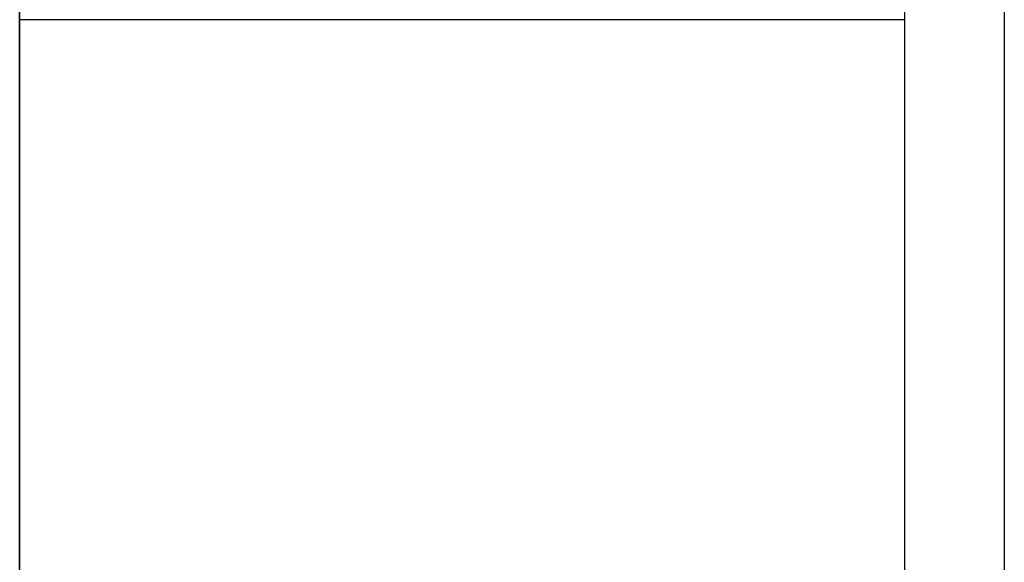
# Model space of a CAD drawing. Extents: x 0 to 210, y 0 to 297.
# Tile 42 of 68: x 133.864 to 135.576, y 200.471 to 201.415. Entities that reach past the tile are written whole.
import ezdxf

# ---------------------------------------------------------------- set-up
doc = ezdxf.new("R2010")
doc.units = 0
doc.layers.get('0').update_dxf_attribs({"linetype": 'CONTINUOUS'})
doc.layers.add('BL$4----', color=7, linetype='CONTINUOUS')
doc.layers.add('ET$1A---_TEKST', color=7, linetype='CONTINUOUS')

msp = doc.modelspace()

# ---------------------------------------------------------------- linework, layer by layer
msp.add_line((135.4032, 201.4151), (133.864, 201.4151))
msp.add_lwpolyline([(133.864, 202.0267), (133.864, 198.3636), (135.4032, 198.3636), (135.4032, 202.0267)])
at = {"layer": 'BL$4----'}
msp.add_line((133.864, 198.3636), (133.864, 202.8836), dxfattribs=at)
at = {"layer": 'ET$1A---_TEKST'}
msp.add_line((135.5759, 202.8836), (135.5759, 198.2036), dxfattribs=at)
msp.add_line((135.5759, 202.8836), (135.5759, 198.2036), dxfattribs=at)
msp.add_line((135.5759, 202.8836), (135.5759, 198.2036), dxfattribs=at)

doc.saveas('drawing.dxf')
